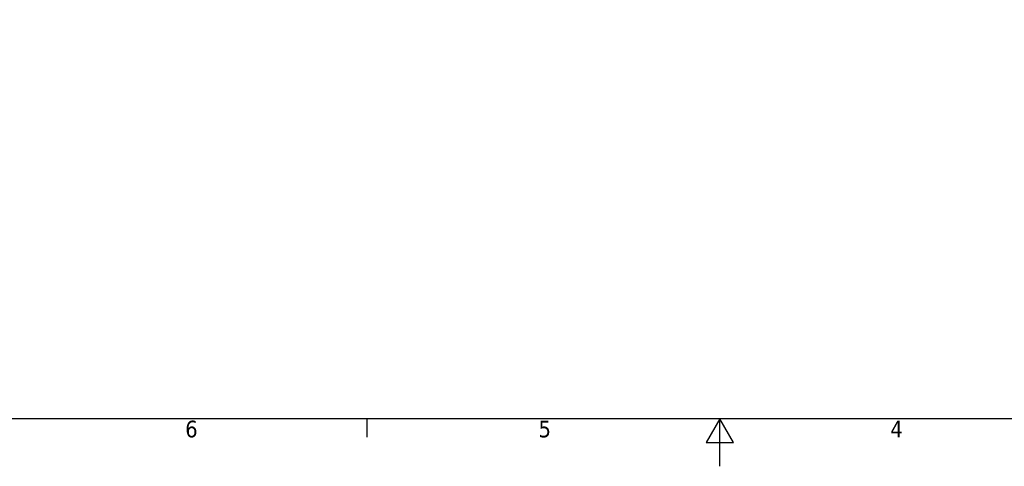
# Model space of a CAD drawing. Header units: millimetres. Extents: x 0 to 5940, y 0 to 4200.
# Tile 5 of 49: x 1497 to 3569, y 0 to 940. Entities that reach past the tile are written whole.
import ezdxf

# ---------------------------------------------------------------- set-up
doc = ezdxf.new("R2010")
doc.units = ezdxf.units.MM
doc.header["$LTSCALE"] = 10
doc.layers.get('0').update_dxf_attribs({"lineweight": 25})
doc.layers.add('Geometria schizzo (ISO)', color=7, linetype='Continuous', lineweight=25)
doc.layers.add('Simbolo (ISO)', color=7, linetype='Continuous', lineweight=25)
doc.styles.add('Testo nota (ISO)', font='tahoma.ttf')

# ---------------------------------------------------------------- blocks, each defined once
blk = doc.blocks.new('Bordi Bordo di default')
at = {"layer": 'Geometria schizzo (ISO)'}
blk.add_line((222.75, 10), (222.75, 6.1), dxfattribs=at)
at = {"layer": 'Geometria schizzo (ISO)', "flags": 128}
for points in [[(10, 10), (10, 410), (584, 410), (584, 10), (10, 10)], [(297, 0), (297, 10), (294.11, 5), (299.89, 5), (297, 10)]]:
    blk.add_lwpolyline(points, dxfattribs=at)
at = {"layer": 'Simbolo (ISO)', "char_height": 3.5, "attachment_point": 7, "style": 'Testo nota (ISO)'}
for s, insert in [('6', (184.51, 6.03)), ('5', (258.85, 6.03)), ('4', (332.9, 6.1))]:
    blk.add_mtext(s, dxfattribs=dict(at, insert=insert))

msp = doc.modelspace()

# ---------------------------------------------------------------- block references
at = {"xscale": 10, "yscale": 10, "zscale": 10}
msp.add_blockref('Bordi Bordo di default', (0, 0), dxfattribs=at)

doc.saveas('drawing.dxf')
